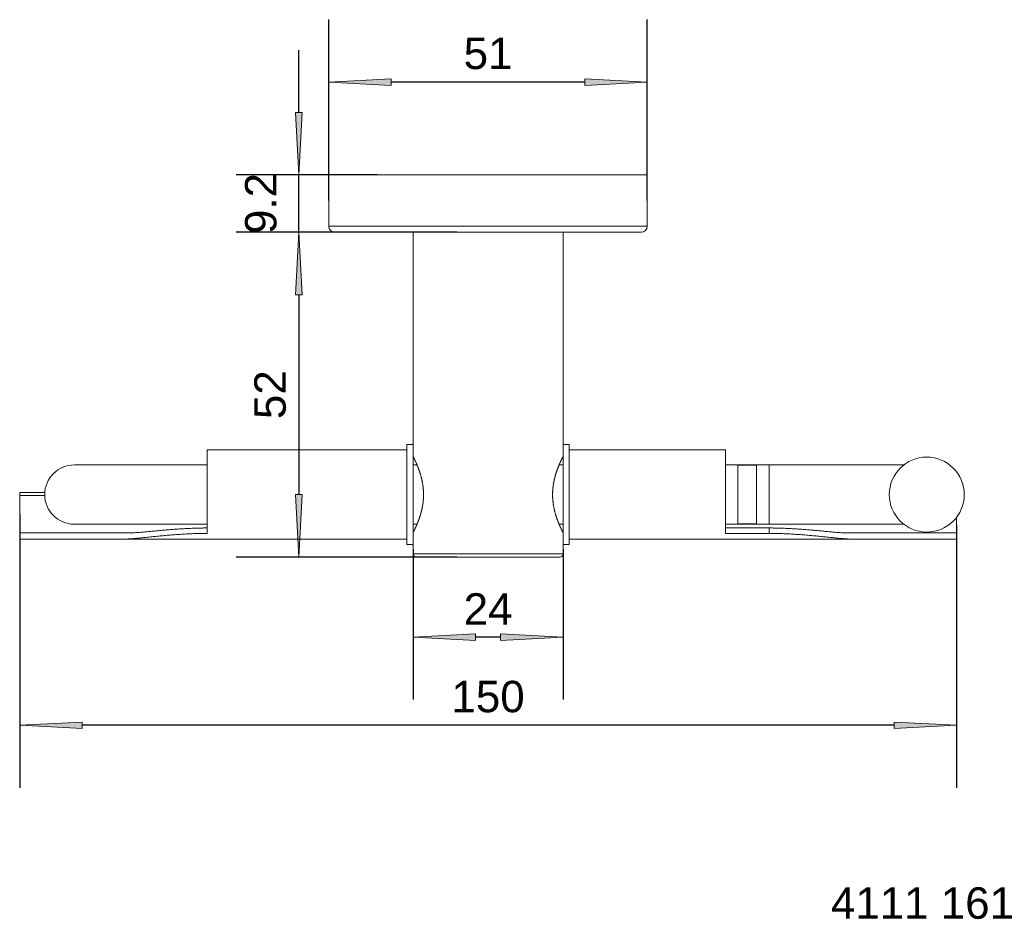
# Model space of a CAD drawing. Header units: millimetres. Extents: x -65 to 93, y -119 to 25.
import ezdxf

# ---------------------------------------------------------------- set-up
doc = ezdxf.new("R2010")
doc.units = ezdxf.units.MM
doc.header["$LTSCALE"] = 254
doc.header["$PDMODE"] = 1
doc.header["$PDSIZE"] = -2
for name, color, linetype, lineweight in [('1', 7, 'Continuous', 5), ('Bemaßung', 7, 'Continuous', 5), ('Keine', 7, 'Continuous', 5)]:
    doc.layers.add(name, color=color, linetype=linetype, lineweight=lineweight)
doc.styles.add('Arial', font='Arial')
doc.dimstyles.new('ST', dxfattribs={"dimtxt": 5.034433, "dimasz": 9.99939, "dimexe": 10, "dimexo": 0, "dimgap": 5, "dimtad": 1, "dimdec": 0, "dimdsep": 46, "dimtxsty": 'Arial', "dimblk": 'VW_FILLEDARROW', "dimblk1": 'VW_FILLEDARROW', "dimblk2": 'VW_FILLEDARROW', "dimcen": 0, "dimadec": 3, "dimazin": 0, "dimtfac": 1, "dimtdec": 0, "dimtix": 1, "dimtmove": 0, "dimatfit": 0, "dimldrblk": 'VW_FILLEDARROW-1', "dimfxl": 1, "dimfrac": 2, "dimtolj": 1, "dimarcsym": 0})

# ---------------------------------------------------------------- blocks, each defined once
blk = doc.blocks.new('VW_FILLEDARROW')
at = {"linetype": 'Continuous', "lineweight": 0}
blk.add_hatch(color=0, dxfattribs=at).paths.add_polyline_path([(-1, 0.052), (0, 0), (-1, -0.052)])
at = {"color": 0, "lineweight": 5, "flags": 128}
blk.add_lwpolyline([(-1, 0.052), (0, 0), (-1, -0.052)], close=True, dxfattribs=at)
blk = doc.blocks.new('*D1')
at = {"layer": 'Bemaßung', "color": 0, "lineweight": -2}
for p, q in [((-65, -54.32), (-65, -98.12)), ((85, -56.08), (85, -98.12)), ((75, -88.12), (-55, -88.12))]:
    blk.add_line(p, q, dxfattribs=at)
at = {"layer": 'Defpoints', "color": 0}
for p in [(-65, -54.32), (85, -56.08), (-65, -88.12)]:
    blk.add_point(p, dxfattribs=at)
at = {"layer": 'Bemaßung', "color": 0, "lineweight": -2, "xscale": 9.999389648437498, "yscale": 9.999389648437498, "zscale": 9.999389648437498, "rotation": 180}
blk.add_blockref('VW_FILLEDARROW', (-65, -88.12), dxfattribs=at)
at = {"layer": 'Bemaßung', "color": 0, "lineweight": -2, "xscale": 9.999389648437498, "yscale": 9.999389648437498, "zscale": 9.999389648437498}
blk.add_blockref('VW_FILLEDARROW', (85, -88.12), dxfattribs=at)
at = {"layer": 'Bemaßung', "color": 0, "insert": (10, -83.55), "char_height": 5.034, "attachment_point": 5, "style": 'Arial'}
blk.add_mtext('\\A1;150', dxfattribs=at)
blk = doc.blocks.new('VW_FILLEDARROW-1')
at = {"linetype": 'Continuous', "lineweight": 0}
blk.add_hatch(color=0, dxfattribs=at).paths.add_polyline_path([(-1, 0.052), (0, 0), (-1, -0.052)])
at = {"color": 0, "lineweight": 5, "flags": 128}
blk.add_lwpolyline([(-1, 0.052), (0, 0), (-1, -0.052)], close=True, dxfattribs=at)
blk = doc.blocks.new('*D2')
at = {"layer": 'Bemaßung', "color": 0, "lineweight": -2}
for p, q in [((-2, -59.92), (-2, -84.01)), ((22, -59.92), (22, -84.01)), ((12, -74.01), (8, -74.01))]:
    blk.add_line(p, q, dxfattribs=at)
at = {"layer": 'Defpoints', "color": 0}
for p in [(-2, -59.92), (22, -59.92), (-2, -74.01)]:
    blk.add_point(p, dxfattribs=at)
at = {"layer": 'Bemaßung', "color": 0, "lineweight": -2, "xscale": 9.999389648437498, "yscale": 9.999389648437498, "zscale": 9.999389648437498, "rotation": 180}
blk.add_blockref('VW_FILLEDARROW', (-2, -74.01), dxfattribs=at)
at = {"layer": 'Bemaßung', "color": 0, "lineweight": -2, "xscale": 9.999389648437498, "yscale": 9.999389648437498, "zscale": 9.999389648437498}
blk.add_blockref('VW_FILLEDARROW', (22, -74.01), dxfattribs=at)
at = {"layer": 'Bemaßung', "color": 0, "insert": (10, -69.49), "char_height": 5.034, "attachment_point": 5, "style": 'Arial'}
blk.add_mtext('\\A1;24', dxfattribs=at)
blk = doc.blocks.new('*D3')
at = {"layer": 'Bemaßung', "color": 0, "lineweight": -2}
for p, q in [((-15.5, -4.07), (-15.5, 24.89)), ((35.5, -4.07), (35.5, 24.89)), ((25.5, 14.89), (-5.5, 14.89))]:
    blk.add_line(p, q, dxfattribs=at)
at = {"layer": 'Defpoints', "color": 0}
for p in [(-15.5, 14.89), (-15.5, -4.07), (35.5, -4.07)]:
    blk.add_point(p, dxfattribs=at)
at = {"layer": 'Bemaßung', "color": 0, "lineweight": -2, "xscale": 9.999389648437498, "yscale": 9.999389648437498, "zscale": 9.999389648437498, "rotation": 180}
blk.add_blockref('VW_FILLEDARROW', (-15.5, 14.89), dxfattribs=at)
at = {"layer": 'Bemaßung', "color": 0, "lineweight": -2, "xscale": 9.999389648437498, "yscale": 9.999389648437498, "zscale": 9.999389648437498}
blk.add_blockref('VW_FILLEDARROW', (35.5, 14.89), dxfattribs=at)
at = {"layer": 'Bemaßung', "color": 0, "insert": (10, 19.46), "char_height": 5.034, "attachment_point": 5, "style": 'Arial'}
blk.add_mtext('\\A1;51', dxfattribs=at)
blk = doc.blocks.new('*D4')
at = {"layer": 'Bemaßung', "color": 0, "lineweight": -2}
for p, q in [((-20.31, 10.03), (-20.31, 20.03)), ((-7.72, 0.03), (-30.31, 0.03)), ((-20.31, -9.17), (-20.31, 0.03)), ((-7.72, -9.17), (-30.31, -9.17)), ((-20.31, -19.17), (-20.31, -29.17))]:
    blk.add_line(p, q, dxfattribs=at)
at = {"layer": 'Defpoints', "color": 0}
for p in [(-20.31, 0.03), (-7.72, 0.03), (-7.72, -9.17)]:
    blk.add_point(p, dxfattribs=at)
at = {"layer": 'Bemaßung', "color": 0, "lineweight": -2, "xscale": 9.999389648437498, "yscale": 9.999389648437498, "zscale": 9.999389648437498}
for p, rotation in [((-20.31, 0.03), 270), ((-20.31, -9.17), 90)]:
    blk.add_blockref('VW_FILLEDARROW', p, dxfattribs=dict(at, rotation=rotation))
at = {"layer": 'Bemaßung', "color": 0, "insert": (-26.37, -4.55), "char_height": 5.034, "attachment_point": 5, "rotation": 90, "style": 'Arial'}
blk.add_mtext('\\A1;9.2', dxfattribs=at)
blk = doc.blocks.new('*D5')
at = {"layer": 'Bemaßung', "color": 0, "lineweight": -2}
for p, q in [((5.01, -9.17), (-30.31, -9.17)), ((-20.31, -19.17), (-20.31, -51.17)), ((5.01, -61.17), (-30.31, -61.17))]:
    blk.add_line(p, q, dxfattribs=at)
at = {"layer": 'Defpoints', "color": 0}
for p in [(5.01, -9.17), (-20.31, -61.17), (5.01, -61.17)]:
    blk.add_point(p, dxfattribs=at)
at = {"layer": 'Bemaßung', "color": 0, "lineweight": -2, "xscale": 9.999389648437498, "yscale": 9.999389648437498, "zscale": 9.999389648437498}
for p, rotation in [((-20.31, -9.17), 90.00000000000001), ((-20.31, -61.17), 270)]:
    blk.add_blockref('VW_FILLEDARROW', p, dxfattribs=dict(at, rotation=rotation))
at = {"layer": 'Bemaßung', "color": 0, "insert": (-24.88, -35.17), "char_height": 5.034, "attachment_point": 5, "rotation": 90, "style": 'Arial'}
blk.add_mtext('\\A1;52', dxfattribs=at)

msp = doc.modelspace()

# ---------------------------------------------------------------- linework, layer by layer
at = {"layer": '1', "color": 7}
for p, q in [((-15.5, 0.03), (-15.5, -8.17)), ((-15.5, 0.03), (35.5, 0.03)), ((35.5, -8.17), (35.5, 0.03)), ((35.5, -8.17), (-15.5, -8.17)), ((-14.5, -9.17), (34.5, -9.17)), ((-2, -9.17), (-2, -43.17)), ((22, -43.17), (22, -9.17)), ((-35, -57.39), (-35, -44.02)), ((-3, -44.02), (-35, -44.02)), ((-2, -43.17), (-3, -43.17)), ((-3, -43.17), (-3, -59.17)), ((-2, -43.17), (-2, -59.17)), ((23, -43.17), (22, -43.17)), ((22, -43.17), (22, -59.17)), ((23, -43.17), (23, -59.17)), ((48, -44.02), (23, -44.02)), ((48, -44.02), (48, -57.39)), ((-35, -46.42), (-56.25, -46.42)), ((-1.39, -46.42), (-2, -46.42)), ((22, -46.42), (21.38, -46.42)), ((50, -46.42), (48, -46.42)), ((55, -46.42), (50, -46.42)), ((50, -46.42), (50, -55.92)), ((53, -46.47), (50, -46.47)), ((53, -46.47), (53, -55.87)), ((55, -46.42), (55, -55.92)), ((76.58, -46.42), (55, -46.42)), ((-65, -50.82), (-60.99, -50.82)), ((-65, -50.82), (-65, -51.32)), ((-65, -51.32), (-61, -51.32)), ((-65, -51.32), (-65, -57.32)), ((85, -54.84), (85, -57.32)), ((-56.25, -55.92), (-35, -55.92)), ((-2, -55.92), (-1.38, -55.92)), ((21.39, -55.92), (22, -55.92)), ((48, -55.92), (50, -55.92)), ((55, -56.52), (48, -56.52)), ((50, -55.87), (53, -55.87)), ((50, -55.92), (55, -55.92)), ((55, -55.92), (76.58, -55.92)), ((55, -57.39), (55, -56.52)), ((-65, -57.32), (-48.15, -57.32)), ((-65, -58.32), (-65, -57.32)), ((-49.12, -58.32), (-65, -58.32)), ((-3, -58.32), (-49.12, -58.32)), ((23, -58.32), (69.12, -58.32)), ((55, -57.39), (48, -57.39)), ((68.15, -57.32), (85, -57.32)), ((85, -58.32), (69.12, -58.32)), ((85, -57.32), (85, -58.32)), ((-3, -59.17), (-2, -59.17)), ((-2, -59.17), (-2, -60.67)), ((22, -59.17), (23, -59.17)), ((22, -60.67), (22, -59.17)), ((-2, -60.67), (22, -60.67)), ((21.5, -61.17), (-1.5, -61.17))]:
    msp.add_line(p, q, dxfattribs=at)
at = {"layer": '1', "color": 7, "extrusion": (0, 0, -1)}
msp.add_circle((-80.25, -51.17), 6, dxfattribs=at)
at = {"layer": '1', "color": 7}
for centre, radius, start, end in [((-14.5, -8.17), 1, 180, 270), ((34.5, -8.17), 1, 270, 0), ((-56.25, -51.17), 4.75, 90, 270), ((-1.5, -60.67), 0.5, 180, 270), ((21.5, -60.67), 0.5, 270, 0)]:
    msp.add_arc(centre, radius, start, end, dxfattribs=at)
for points in [[(-2, -57.27), (-2, -57.26), (-1.98, -57.22), (-1.95, -57.18), (-1.93, -57.12), (-1.89, -57.05), (-1.86, -56.98), (-1.82, -56.91), (-1.78, -56.83), (-1.71, -56.68), (-1.58, -56.4), (-1.49, -56.19), (-1.43, -56.06), (-1.38, -55.93), (-1.32, -55.79), (-1.24, -55.59), (-1.12, -55.28), (-0.96, -54.82), (-0.84, -54.46), (-0.77, -54.2), (-0.7, -53.94), (-0.63, -53.67), (-0.57, -53.4), (-0.52, -53.12), (-0.48, -52.91), (-0.44, -52.69), (-0.41, -52.47), (-0.37, -52.09), (-0.33, -51.49), (-0.33, -51.04), (-0.34, -50.73), (-0.36, -50.43), (-0.39, -50.12), (-0.44, -49.68), (-0.53, -49.1), (-0.66, -48.55), (-0.8, -48.02), (-0.91, -47.66), (-0.99, -47.42), (-1.07, -47.19), (-1.15, -46.97), (-1.27, -46.66), (-1.43, -46.28), (-1.54, -46.03), (-1.61, -45.88), (-1.68, -45.74), (-1.74, -45.61), (-1.82, -45.43), (-1.91, -45.25), (-1.95, -45.18), (-1.96, -45.15), (-1.97, -45.12), (-1.98, -45.1), (-2, -45.08), (-2, -45.07)], [(22, -45.07), (22, -45.08), (21.98, -45.12), (21.95, -45.16), (21.93, -45.22), (21.89, -45.29), (21.86, -45.36), (21.82, -45.43), (21.78, -45.51), (21.71, -45.66), (21.58, -45.94), (21.49, -46.15), (21.43, -46.27), (21.38, -46.41), (21.32, -46.55), (21.24, -46.75), (21.12, -47.06), (20.96, -47.51), (20.84, -47.88), (20.77, -48.14), (20.7, -48.4), (20.63, -48.66), (20.57, -48.94), (20.52, -49.22), (20.48, -49.43), (20.44, -49.65), (20.41, -49.87), (20.37, -50.25), (20.33, -50.85), (20.33, -51.3), (20.34, -51.61), (20.36, -51.91), (20.39, -52.22), (20.44, -52.66), (20.53, -53.24), (20.66, -53.79), (20.8, -54.31), (20.91, -54.68), (20.99, -54.92), (21.07, -55.15), (21.15, -55.37), (21.27, -55.68), (21.43, -56.06), (21.54, -56.3), (21.61, -56.46), (21.68, -56.6), (21.74, -56.73), (21.82, -56.91), (21.91, -57.08), (21.95, -57.16), (21.96, -57.19), (21.97, -57.22), (21.98, -57.23), (22, -57.26), (22, -57.27)]]:
    msp.add_open_spline(points, degree=2, knots=[0, 0, 0, 0.017857, 0.035714, 0.053571, 0.071429, 0.089286, 0.107143, 0.142857, 0.160714, 0.178571, 0.196429, 0.214286, 0.25, 0.267857, 0.285714, 0.303571, 0.321429, 0.339286, 0.357143, 0.375, 0.392857, 0.410714, 0.428571, 0.446429, 0.464286, 0.5, 0.517857, 0.535714, 0.553571, 0.571429, 0.589286, 0.607143, 0.625, 0.642857, 0.660714, 0.678571, 0.696429, 0.714286, 0.732143, 0.75, 0.767857, 0.785714, 0.803571, 0.821429, 0.839286, 0.857143, 0.875, 0.892857, 0.910714, 0.928571, 0.946429, 0.964286, 0.982143, 1, 1, 1], dxfattribs=at)
for points in [[(-48.15, -57.32), (-46.65, -57.32), (-43.44, -57.01), (-40.1, -56.71), (-36.72, -56.52), (-35, -56.52)], [(55, -56.52), (56.72, -56.52), (60.1, -56.71), (63.41, -57), (66.65, -57.32), (68.15, -57.32)], [(-35, -57.39), (-36.86, -57.39), (-40.5, -57.61), (-44.07, -57.95), (-47.53, -58.32), (-49.12, -58.32)], [(69.12, -58.32), (67.53, -58.32), (64.09, -57.95), (60.51, -57.61), (56.86, -57.39), (55, -57.39)]]:
    msp.add_open_spline(points, degree=2, dxfattribs=at)

# ---------------------------------------------------------------- texts
at = {"layer": 'Keine', "insert": (64.89, -114.07), "char_height": 5.034, "width": 30.1115, "attachment_point": 1, "line_spacing_factor": 0.970891, "style": 'Arial'}
msp.add_mtext('4111 161', dxfattribs=at)

# ---------------------------------------------------------------- dimensions: what is measured, and where the dimension line sits
at = {"layer": 'Bemaßung'}
for base, p1, p2, picture, middle in [((-15.5, 14.89), (35.5, -4.07), (-15.5, -4.07), '*D3', (10, 19.46)), ((-65, -88.12), (85, -56.08), (-65, -54.32), '*D1', (10, -83.55)), ((-2, -74.01), (22, -59.92), (-2, -59.92), '*D2', (10, -69.49))]:
    dim = msp.add_linear_dim(base=base, p1=p1, p2=p2, dimstyle='ST', override={"dimgap": 2, "dimdec": 1, "dimpost": '<>', "dimtxsty": 'Arial', "dimtmove": 2}, dxfattribs=at)
    dim.commit()
    dim.dimension.update_dxf_attribs({"geometry": picture, "text_midpoint": middle})
dim = msp.add_linear_dim(base=(-20.31, 0.03), p1=(-7.72, -9.17), p2=(-7.72, 0.03), angle=270, dimstyle='ST', override={"dimgap": 2, "dimdec": 1, "dimpost": '<>', "dimtxsty": 'Arial', "dimtmove": 2}, dxfattribs=at)
dim.commit()
dim.dimension.update_dxf_attribs({"geometry": '*D4', "text_midpoint": (-26.37, -4.55), "dimtype": 160})
dim = msp.add_linear_dim(base=(-20.31, -61.17), p1=(5.01, -9.17), p2=(5.01, -61.17), angle=270, dimstyle='ST', override={"dimgap": 2, "dimdec": 1, "dimpost": '<>', "dimtxsty": 'Arial', "dimtmove": 2}, dxfattribs=at)
dim.commit()
dim.dimension.update_dxf_attribs({"geometry": '*D5', "text_midpoint": (-24.88, -35.17)})

doc.saveas('drawing.dxf')
